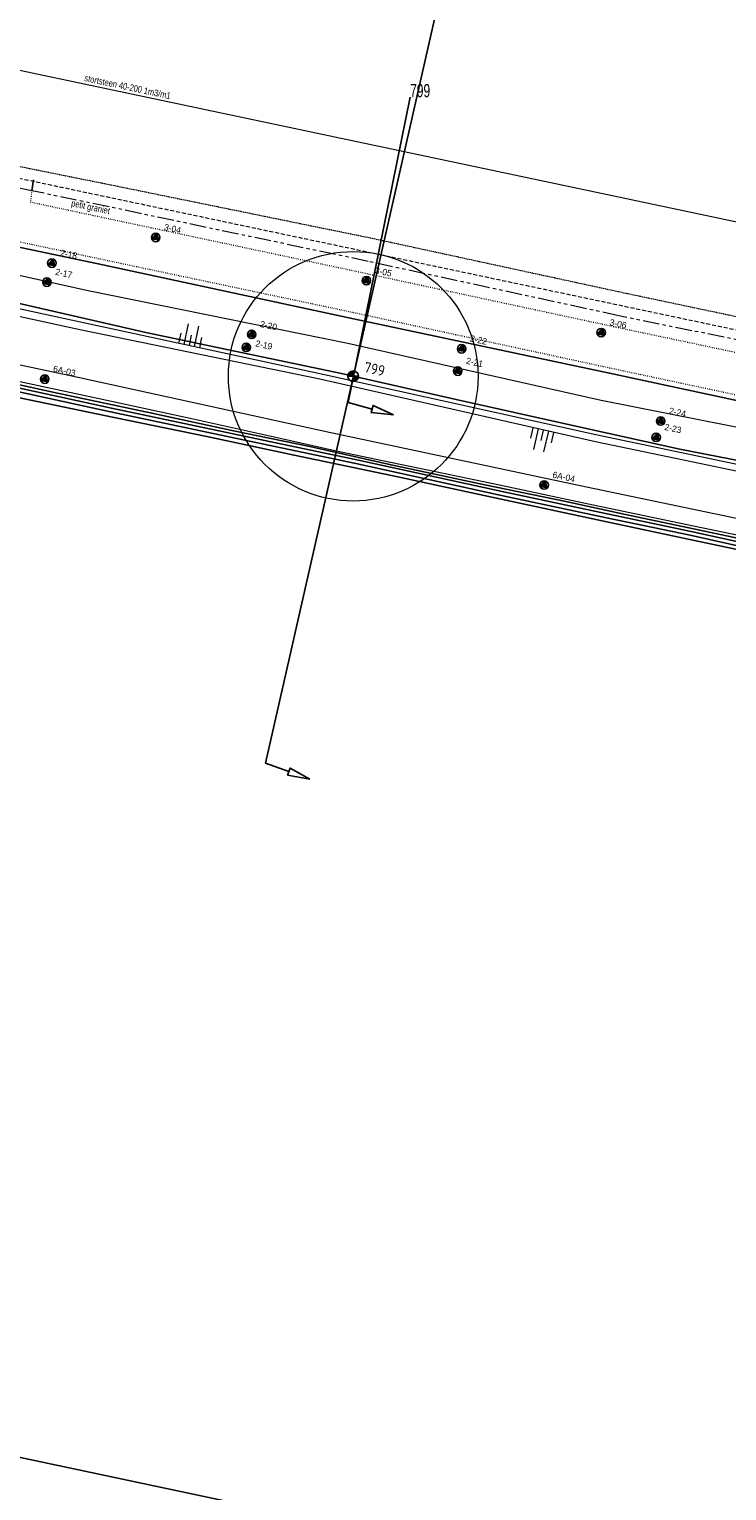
# Model space of a CAD drawing. Header units: metres. Extents: x 63969 to 66720, y 402115 to 403595.
# Tile 10 of 52: x 64949 to 65081, y 403158 to 403435. Entities that reach past the tile are written whole.
import ezdxf
from ezdxf.enums import TextEntityAlignment as Align

# ---------------------------------------------------------------- set-up
doc = ezdxf.new("R2010")
doc.units = ezdxf.units.M
for name, pattern in [('DOT', [0.25, 0, -0.25]), ('HIDDEN', [0.375, 0.25, -0.125]), ('PHANTOM2', [1.25, 0.625, -0.125, 0.125, -0.125, 0.125, -0.125])]:
    doc.linetypes.add(name, pattern=pattern)
doc.layers.get('0').update_dxf_attribs({"linetype": 'CONTINUOUS'})
for name, color, linetype in [('BS-BOORPUNTEN MET CODE', 2, 'CONTINUOUS'), ('BS-DWP KANT PUIN-STENEN', 253, 'CONTINUOUS'), ('BS-INSTEEK-SLOOT-KPN', 253, 'CONTINUOUS'), ('BS-SCHEIDINGSL-TALUDBEKL-NTZ', 253, 'CONTINUOUS'), ('BS-SCHEIDINGSLIJN-TALUDBEKLEDING', 253, 'CONTINUOUS'), ('BS-WATERLIJN-KPN', 253, 'CONTINUOUS'), ('DWARSPROFIEL_LOKATIE', 125, 'CONTINUOUS'), ('DWARSPROFIEL_LOKATIE_INGEMETEN', 1, 'CONTINUOUS'), ('THEORETISCHE_NULLIJN', 125, 'CONTINUOUS')]:
    doc.layers.add(name, color=color, linetype=linetype)
for name, color, linetype, lineweight in [('BS-DIJKPAAL', 2, 'CONTINUOUS', 25), ('BS-DIJKPAALNR', 6, 'CONTINUOUS', 25), ('BS-KANT-KREUKELBERM', 35, 'PHANTOM2', 0), ('BS-KRUINLIJN', 253, 'CONTINUOUS', 0), ('BS-OVERIGE-TEKSTEN', 253, 'CONTINUOUS', 0), ('BS-PERKOENRIJ', 203, 'DOT', 5), ('BS-RASTER', 253, 'RASTER', 0), ('BS-SYMBOOL-TALUD', 253, 'CONTINUOUS', 0), ('BS-TEENLIJN', 253, 'CONTINUOUS', 0), ('BS-TEENSCHOT-INGEMETEN', 11, 'HIDDEN', 13), ('BS-TUSSENBERM', 253, 'CONTINUOUS', 0), ('BS-ZANDLIJN', 2, 'HIDDEN', 20), ('GM-C3D-POINT-BORING @ 1', 2, 'CONTINUOUS', 25), ('GM-C3D-POINT-LABEL_BORING', 7, 'CONTINUOUS', 25)]:
    doc.layers.add(name, color=color, linetype=linetype, lineweight=lineweight)
doc.layers.add('Cirkel ingemeten teen', color=69, linetype='CONTINUOUS', lineweight=9, plot=False)
doc.layers.add('TO-Viewport', color=152, linetype='CONTINUOUS', plot=False)
doc.styles.add('ISO', font='isocp.shx', dxfattribs={"height": 2.5})
doc.linetypes.add('RASTER', pattern='A,3,-2,[200,RASTER,S=0.75,R=0,X=0,Y=0],-2,3', length=10)

# ---------------------------------------------------------------- blocks, each defined once
blk = doc.blocks.new('PIJLTJE')
at = {"layer": 'DWARSPROFIEL_LOKATIE'}
blk.add_line((0, 4.69), (0, 0), dxfattribs=at)
blk.add_lwpolyline([(0, 8.9), (-0.7, 4.69), (0.7, 4.69)], close=True, dxfattribs=at)
blk = doc.blocks.new('S03')
at = {"color": 0}
for p, q in [((-2.01, 0), (-2.01, -2.01)), ((-1, 0), (-1, -4.01)), ((0, 0), (0, -2.01)), ((1, 0), (1, -4.01)), ((2.01, 0), (2.01, -2.01))]:
    blk.add_line(p, q, dxfattribs=at)
blk = doc.blocks.new('S04')
at = {"color": 0}
for p, q in [((-1, 0), (-1, 4.01)), ((1, 0), (1, 4.01)), ((-2.01, 0), (-2.01, 2.01)), ((0, 0), (0, 2.01)), ((2.01, 0), (2.01, 2.01))]:
    blk.add_line(p, q, dxfattribs=at)
blk = doc.blocks.new('132')
at = {"layer": 'BS-DIJKPAAL'}
h = blk.add_hatch(color=256, dxfattribs=at)
h.paths.add_polyline_path([(0, 0), (0, 0.1, 0.414214), (-0.1, 0)])
h.paths.add_polyline_path([(0.1, 0), (0, 0), (0, -0.1, 0.414214)])
for p, q in [((-0.1, 0), (0.1, 0)), ((0, -0.1), (0, 0.1))]:
    blk.add_line(p, q, dxfattribs=at)
blk.add_circle((0, 0), 0.1, dxfattribs=at)
blk = doc.blocks.new('BORING-PBZ')
at = {"layer": 'BS-BOORPUNTEN MET CODE'}
h = blk.add_hatch(color=256, dxfattribs=at)
h.dxf.hatch_style = 1
h.paths.add_polyline_path([(0, 0.8), (-0.69, -0.4), (0.69, -0.4)])
blk.add_lwpolyline([(0, 0.8), (-0.69, -0.4), (0.69, -0.4)], close=True, dxfattribs=at)
blk.add_circle((0, 0), 0.8, dxfattribs=at)

msp = doc.modelspace()

# ---------------------------------------------------------------- linework, layer by layer
at = {"layer": 'BS-INSTEEK-SLOOT-KPN'}
for points in [[(65073.78, 403338.33, 0), (65058.41, 403341.61, 0), (65036.71, 403346.29, 0), (65018.9, 403350.12, 0), (64999.33, 403354.22, 0), (64982.82, 403357.77, 0), (64965.31, 403361.39, 0), (64947.78, 403364.99, 0), (64929.44, 403369, 0), (64910.78, 403372.98, 0), (64892.83, 403376.8, 0), (64872.92, 403381.08, 0), (64855.04, 403384.92, 0), (64846.61, 403386.62, 0), (64842.32, 403387.26, 0), (64839.19, 403387.49, 0)], [(64883.18, 403381.98, 0), (64894.38, 403379.19, 0), (64915.65, 403374.52, 0), (64936.47, 403369.93, 0), (64954.6, 403365.99, 0), (64972.42, 403362.19, 0), (64987.89, 403358.85, 0), (65002.27, 403355.88, 0), (65017.66, 403352.39, 0), (65035.37, 403348.61, 0), (65050.66, 403345.47, 0), (65061.93, 403343.03, 0), (65074.78, 403340.29, 0)], [(65074.78, 403340.29, 0), (65094.99, 403336.04, 0), (65112.51, 403332.27, 0), (65117.3, 403330.53, 0)], [(65169.05, 403305.93, 0), (65163.16, 403307.94, 0), (65155.11, 403311.14, 0), (65144.49, 403314.72, 0), (65134.17, 403317.68, 0), (65125.79, 403321.15, 0), (65119.77, 403324.85, 0), (65114.84, 403328.05, 0), (65111.1, 403329.73, 0), (65107.55, 403330.81, 0), (65103.1, 403331.98, 0), (65093.14, 403334.25, 0), (65073.78, 403338.33, 0)]]:
    msp.add_polyline3d(points, dxfattribs=at)
at = {"layer": 'BS-KANT-KREUKELBERM', "ltscale": 5}
msp.add_lwpolyline([(65288.18, 403330.55), (65284.11, 403331.95), (65281.84, 403333.63), (65258.57, 403338.84), (65244.3, 403341.8), (65205.79, 403351.11), (65159.93, 403360.17), (65117.3, 403368.97), (65060.69, 403380.6), (65013.29, 403390.88), (64949.79, 403404.23), (64912.13, 403411.58), (64865.15, 403421.43), (64836.24, 403427.82)], dxfattribs=at)
at = {"layer": 'BS-KRUINLIJN', "flags": 128}
msp.add_lwpolyline([(65697.32, 403211.99), (65643.67, 403227.1), (65595.61, 403238.15), (65545.65, 403248.91), (65499.33, 403259.46), (65448.22, 403270.5), (65399.78, 403281.79), (65348.15, 403293.18), (65294.97, 403305.95), (65253.63, 403315.14), (65202.4, 403326.12), (65155.63, 403335.86), (65102.82, 403347.05), (65056.28, 403356.73), (65004.16, 403368.6), (64959.16, 403377.84), (64911.95, 403388.17)], dxfattribs=at)
at = {"layer": 'BS-KRUINLIJN'}
for points in [[(65697.72, 403213.32, 0), (65644.08, 403228.47, 0), (65595.76, 403239.09, 0), (65545.95, 403250.12, 0), (65499.7, 403260.5, 0), (65448.56, 403271.87, 0), (65400.05, 403282.7, 0), (65348.63, 403294.23, 0), (65295.11, 403307.28, 0), (65253.05, 403316.38, 0), (65202.77, 403327.6, 0), (65155.21, 403337.31, 0), (65103.69, 403348.13, 0), (65056.36, 403358.1, 0), (65005.05, 403369.45, 0), (64959.57, 403379.23, 0), (64912.69, 403389.39, 0)], [(65697.32, 403211.99, 0), (65643.67, 403227.1, 0), (65595.61, 403238.15, 0), (65545.65, 403248.91, 0), (65499.33, 403259.46, 0), (65448.22, 403270.5, 0), (65399.78, 403281.79, 0), (65348.15, 403293.18, 0), (65294.97, 403305.95, 0), (65253.63, 403315.14, 0), (65202.4, 403326.12, 0), (65155.63, 403335.86, 0), (65102.82, 403347.05, 0), (65056.28, 403356.73, 0), (65004.16, 403368.6, 0), (64959.16, 403377.84, 0), (64911.95, 403388.17, 0)]]:
    msp.add_polyline3d(points, dxfattribs=at)
at = {"layer": 'BS-OVERIGE-TEKSTEN'}
msp.add_line((64840.78, 403449.59), (65117.25, 403391.11), dxfattribs=at)
at = {"layer": 'BS-PERKOENRIJ'}
for points in [[(64949.79, 403404.23), (64949.48, 403402.11), (65013.07, 403388.58), (65060.23, 403378.45), (65116.69, 403366.5), (65147.09, 403360.03)], [(64910.9, 403402.33), (64962.64, 403391.36), (65010.94, 403381.14), (65058.85, 403370.77), (65115.09, 403358.79), (65157.77, 403349.65), (65207.69, 403339), (65241.64, 403331.49), (65255.32, 403328.46), (65313.08, 403315.44), (65351.28, 403306.18), (65406.25, 403295.99), (65453.09, 403287.33), (65502.06, 403275.38), (65550.77, 403263.43), (65555.5, 403262.26), (65600.09, 403251.37), (65647.61, 403239.66), (65699.76, 403226.12)]]:
    msp.add_lwpolyline(points, dxfattribs=at)
at = {"layer": 'BS-RASTER', "flags": 128}
msp.add_lwpolyline([(64747.48, 403346.14), (64729.68, 403334.51), (64717.34, 403328.89), (64714.44, 403327.01), (64712.08, 403323.83), (64714.03, 403314.83), (64717.92, 403307.09), (64723.83, 403299.69), (64733.81, 403293.37), (64738.73, 403297.94), (64754.04, 403316.89), (64761.89, 403326.39), (64774.47, 403341.26), (64789.17, 403358.37), (64797.37, 403367.78), (64804.91, 403376.16), (64811.43, 403383.93), (64813.9, 403386.64), (64815.65, 403387.99), (64817.68, 403388.86), (64820.65, 403389.76), (64824.06, 403390.35), (64827.49, 403390.88), (64830.23, 403391.09), (64834.34, 403391.35), (64837.57, 403391.15), (64839.48, 403390.96), (64850.33, 403389.16), (64866.06, 403385.95), (64883.18, 403381.98), (64896.37, 403379.34), (64911.24, 403376.16), (64926.93, 403372.77), (64944.88, 403368.72), (64962.52, 403364.93), (64980.23, 403361.08), (64996.68, 403357.43), (65007.03, 403355.12), (65016, 403353.21), (65026.07, 403351.12), (65038.13, 403348.62), (65054.64, 403345.09), (65074.77, 403340.9), (65092.72, 403337.13), (65111.01, 403333.14), (65117.3, 403330.53), (65122.35, 403327.37), (65129.18, 403323.35), (65134.54, 403321.45), (65144.56, 403317.55), (65153.05, 403314.66), (65163.71, 403310.09), (65168.78, 403308.86), (65173.13, 403307.98), (65175.29, 403307.44), (65176.61, 403307.37), (65179.12, 403307.3), (65184.27, 403307.91), (65196.95, 403309.51), (65198.45, 403309.52), (65202.27, 403308.89), (65209.16, 403307.24), (65216.59, 403306.14), (65221.27, 403305.81), (65223.56, 403305.41), (65232.17, 403303.56), (65239.14, 403302.71), (65247.89, 403302.58), (65254.35, 403302.34), (65259.5, 403301.35), (65274.02, 403297.93), (65284.36, 403295.46), (65297.61, 403292.48), (65316.82, 403288.12), (65336.97, 403283.64), (65354.26, 403279.54), (65376.32, 403274.61), (65393.36, 403270.6), (65399.35, 403269.37), (65421.31, 403264.52), (65443.29, 403259.7), (65470.8, 403253.38), (65492.38, 403248.16), (65508.8, 403244.79), (65538.21, 403238.19), (65553.36, 403234.64), (65558.51, 403233.5), (65583.34, 403228.14), (65604.02, 403223.78), (65625.79, 403219.02), (65639.28, 403215.87), (65647.34, 403213.53), (65649.91, 403212.76), (65660.01, 403210.09), (65680.2, 403203.86), (65700.68, 403197.83), (65721.35, 403191.46), (65735.12, 403187.69), (65759, 403180.59), (65778.85, 403174.77), (65788.57, 403172.09), (65805.1, 403166.87), (65823.5, 403161.27), (65837.19, 403157.37), (65851.66, 403153.05), (65863.84, 403149.49), (65867.69, 403148.18), (65876.86, 403145.89), (65888.82, 403142.03), (65892.65, 403139.29), (65894.62, 403136.96), (65899.21, 403130.93)], dxfattribs=at)
at = {"layer": 'BS-SCHEIDINGSL-TALUDBEKL-NTZ'}
msp.add_polyline3d([(64949.79, 403404.23, 0), (64950.11, 403406.28, 0)], dxfattribs=at)
at = {"layer": 'BS-SCHEIDINGSLIJN-TALUDBEKLEDING'}
msp.add_lwpolyline([(65699.67, 403225.19), (65647.45, 403238.73), (65599.78, 403250.54), (65555.42, 403261.23), (65550.38, 403262.45), (65501.9, 403274.47), (65452.91, 403286.41), (65406.18, 403295.06), (65350.98, 403305.34), (65312.93, 403314.62), (65255.25, 403327.39), (65207.32, 403338.01), (65157.89, 403348.63), (65115.13, 403357.66), (65058.92, 403369.75), (65010.57, 403380.02), (64962.31, 403390.38), (64910.46, 403401.33)], dxfattribs=at)
at = {"layer": 'BS-TEENLIJN'}
msp.add_polyline3d([(64911.29, 403379.02, 0), (64956.79, 403369.38, 0), (65006.26, 403358.51, 0), (65054.56, 403348.26, 0), (65102.81, 403338.18, 0), (65152.81, 403327.54, 0), (65202.19, 403316.67, 0), (65250.29, 403307.1, 0), (65290.79, 403297.56, 0), (65344.67, 403284.28, 0), (65397.93, 403273.01, 0), (65445.8, 403261.8, 0), (65497.11, 403249.92, 0), (65543.71, 403239.7, 0), (65592.91, 403229.05, 0), (65641.38, 403218.44, 0), (65685.56, 403205.26, 0)], dxfattribs=at)
at = {"layer": 'BS-TEENSCHOT-INGEMETEN', "ltscale": 3}
msp.add_line((64815.23, 403434.55), (65113.11, 403371.54), dxfattribs=at)
at = {"layer": 'BS-TUSSENBERM'}
msp.add_lwpolyline([(65698.64, 403218.8), (65646.08, 403233.69), (65598.78, 403244.44), (65549.11, 403255.01), (65501.58, 403266.55), (65450.53, 403277.63), (65405.6, 403288.3), (65349.56, 403301.01), (65312.28, 403309.96), (65254.68, 403323.63), (65206.74, 403334.54), (65157.17, 403345), (65113.63, 403353.45), (65057.36, 403364.56), (65009.47, 403375.32), (64960.45, 403385.33), (64909.32, 403396.67)], dxfattribs=at)
at = {"layer": 'BS-WATERLIJN-KPN'}
for points in [[(64930.96, 403370.51, 0), (64964.8, 403363.12, 0), (64994.66, 403356.82, 0), (65011.17, 403353.36, 0), (65038.64, 403347.36, 0), (65058.49, 403343.15, 0), (65074.32, 403339.81, 0)], [(65074.16, 403339.09, 0), (65058.34, 403342.42, 0), (65038.49, 403346.64, 0), (65011.02, 403352.64, 0), (64994.51, 403356.1, 0), (64964.65, 403362.4, 0), (64930.8, 403369.79, 0)], [(65074.32, 403339.81, 0), (65088.94, 403336.59, 0), (65105.65, 403333.07, 0), (65114.33, 403330.9, 0), (65117.82, 403329.24, 0), (65120.41, 403327.51, 0), (65124.72, 403324.39, 0), (65128.12, 403322.41, 0), (65131.26, 403321.18, 0), (65140.35, 403318.33, 0), (65153.3, 403313.78, 0), (65163.01, 403309.67, 0), (65167.73, 403308.36, 0), (65169.94, 403307.73, 0), (65172.63, 403306.42, 0), (65176.91, 403304.32, 0), (65180.25, 403303.25, 0), (65183.79, 403302.33, 0), (65187.6, 403300.36, 0), (65193.8, 403297.32, 0), (65210.06, 403290.41, 0), (65209.84, 403289.9, 0)], [(65209.84, 403289.9, 0), (65209.61, 403289.34, 0), (65193.32, 403296.27, 0), (65186.99, 403299.19, 0), (65183.18, 403300.92, 0), (65179.93, 403302.14, 0), (65176.56, 403303.38, 0), (65172.06, 403305.27, 0), (65169.52, 403306.65, 0), (65167.43, 403307.26, 0), (65162.73, 403308.74, 0), (65152.96, 403312.83, 0), (65140.02, 403317.28, 0), (65130.97, 403320.25, 0), (65127.7, 403321.51, 0), (65124.15, 403323.51, 0), (65119.85, 403326.72, 0), (65117.32, 403328.36, 0), (65113.94, 403329.92, 0), (65105.39, 403332.23, 0), (65088.78, 403335.84, 0), (65074.16, 403339.09, 0)]]:
    msp.add_polyline3d(points, dxfattribs=at)
at = {"layer": 'BS-ZANDLIJN'}
msp.add_polyline3d([(65292.23, 403340.26, 0), (65287.06, 403334.79, 0), (65259.33, 403341.43, 0), (65244.68, 403345.93, 0), (65206.87, 403353.71, 0), (65160.87, 403364.1, 0), (65119.03, 403371.4, 0), (65117.32, 403373.12, 0), (65061.99, 403384.81, 0), (65013.85, 403395.24, 0), (64964.75, 403405.28, 0), (64912.09, 403415.9, 0), (64865.21, 403425.81, 0), (64836.34, 403431.18, 0), (64820.79, 403439.59, 0), (64809.42, 403441.65, 0), (64804.36, 403441.58, 0), (64793.19, 403429.16, 0)], dxfattribs=at)
at = {"layer": 'Cirkel ingemeten teen'}
msp.add_circle((65010.49, 403369.15), 23.58, dxfattribs=at)
at = {"layer": 'DWARSPROFIEL_LOKATIE'}
msp.add_polyline3d([(65027.08, 403442.29, 0), (64993.91, 403296.01, 0)], dxfattribs=at)
at = {"layer": 'DWARSPROFIEL_LOKATIE_INGEMETEN'}
msp.add_lwpolyline([(65021.24, 403421.9), (65009.53, 403364.21)], dxfattribs=at)
at = {"layer": 'THEORETISCHE_NULLIJN', "flags": 128}
msp.add_lwpolyline([(65345.25, 403296.29), (65324.32, 403301.23), (65297.74, 403307.64), (65269.94, 403314.31), (65249.21, 403318.63), (65232.55, 403322.53), (65211.11, 403326.95), (65195.64, 403330.4), (65174.11, 403334.86), (65148.87, 403340.18), (65124.78, 403344.68), (65105.74, 403348.63), (65088.71, 403352.17), (65072.22, 403355.36), (65051.98, 403359.86), (65029.95, 403364.74), (65008.29, 403369.65), (64990.86, 403373.33), (64971.32, 403377.4), (64946.88, 403383.04)], dxfattribs=at)
at = {"layer": 'TO-Viewport'}
msp.add_lwpolyline([(65465.68, 403085.33), (65541.91, 403396.74), (64656.02, 403584.99), (64583.17, 403242.19), (65459.44, 403055.98)], dxfattribs=at)

# ---------------------------------------------------------------- block references
at = {"layer": 'BS-DIJKPAAL', "xscale": 10, "yscale": 10, "zscale": 10}
msp.add_blockref('132', (65010.48, 403369.16), dxfattribs=at)
at = {"layer": 'BS-DWP KANT PUIN-STENEN', "rotation": 254.5363054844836}
msp.add_blockref('PIJLTJE', (65009.53, 403364.21), dxfattribs=at)
at = {"layer": 'BS-SYMBOOL-TALUD'}
for name, p, rotation in [('S03', (64979.54, 403374.94), 167.8641752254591), ('S04', (65046.39, 403358.98), 167.171429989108)]:
    msp.add_blockref(name, p, dxfattribs=dict(at, rotation=rotation))
at = {"layer": 'DWARSPROFIEL_LOKATIE', "rotation": 250.2953194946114}
msp.add_blockref('PIJLTJE', (64993.91, 403296.01), dxfattribs=at)
at = {"layer": 'GM-C3D-POINT-BORING @ 1', "rotation": 348}
for p in [(64973.18, 403395.39), (64953.56, 403390.54), (64952.64, 403386.95), (65012.99, 403387.23), (65057.35, 403377.4), (64990.29, 403374.61), (64991.31, 403377.07), (65030.98, 403374.35), (65030.24, 403370.13), (64952.21, 403368.61), (65068.58, 403360.68), (65067.72, 403357.6), (65046.56, 403348.58)]:
    msp.add_blockref('BORING-PBZ', p, dxfattribs=at)

# ---------------------------------------------------------------- texts
at = {"layer": 'BS-DIJKPAALNR', "style": 'ISO'}
msp.add_text('799', height=2, rotation=348.0032, dxfattribs=at).set_placement((65012.42, 403369.95))
at = {"layer": 'BS-OVERIGE-TEKSTEN', "width": 0.68}
for s, p in [('stortsteen 40-200 1m3/m1', (64967.88, 403423.89)), ('petit graniet', (64960.86, 403401.01))]:
    msp.add_text(s, height=1.25, rotation=347.9871, dxfattribs=at).set_placement(p, align=Align.MIDDLE)
at = {"layer": 'DWARSPROFIEL_LOKATIE_INGEMETEN', "width": 0.68}
msp.add_text('799', height=2.5, dxfattribs=at).set_placement((65021.24, 403421.9))
at = {"layer": 'GM-C3D-POINT-LABEL_BORING', "linetype": 'ByBlock', "char_height": 1.2, "attachment_point": 4, "rotation": 348.0032}
for s, insert in [('3-04', (64974.8, 403397.39)), ('2-18', (64955.18, 403392.54)), ('2-17', (64954.26, 403388.95)), ('3-05', (65014.61, 403389.23)), ('2-20', (64992.93, 403379.07)), ('3-06', (65058.97, 403379.4)), ('2-19', (64992.06, 403375.4)), ('2-22', (65032.6, 403376.35)), ('2-21', (65031.86, 403372.13)), ('6A-03', (64953.83, 403370.61)), ('2-24', (65070.2, 403362.68)), ('2-23', (65069.34, 403359.6)), ('6A-04', (65048.18, 403350.58))]:
    msp.add_mtext(s, dxfattribs=dict(at, insert=insert))

doc.saveas('drawing.dxf')
